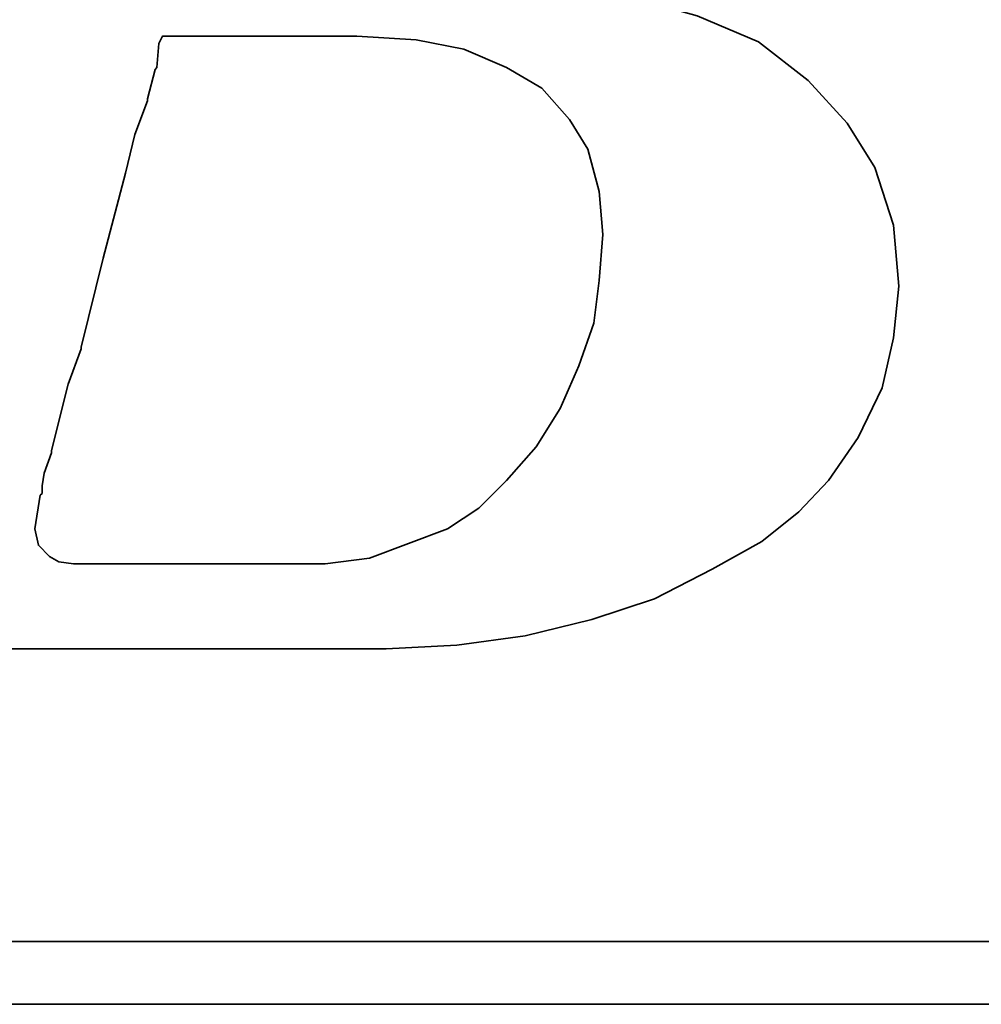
# Model space of a CAD drawing. Header units: millimetres. Extents: x 1 to 148, y 172 to 247.
# Tile 26 of 48: x 114.574 to 115.463, y 208.561 to 209.47. Entities that reach past the tile are written whole.
import ezdxf

# ---------------------------------------------------------------- set-up
doc = ezdxf.new("R2010")
doc.units = ezdxf.units.MM
doc.layers.add('DIM', color=4, linetype='CONTINUOUS')
doc.layers.add('layer 1', color=7, linetype='CONTINUOUS')

# ---------------------------------------------------------------- blocks, each defined once
blk = doc.blocks.new('TBI MOTION logo(完整正式版)')
at = {"layer": 'layer 1', "color": 22, "lineweight": 35}
for points, knots in [([(-64.65375, -6.86375), (-64.65375, -6.86375), (-64.84375, -7.29625), (-64.84375, -7.29625), (-64.84375, -7.29625), (-64.84375, -7.29625), (-64.86875, -7.34375), (-64.86875, -7.34375), (-64.86875, -7.34375), (-64.86875, -7.34375), (-64.86875, -7.36875), (-64.86875, -7.36875), (-64.86875, -7.36875), (-64.86875, -7.36875), (-65.15375, -7.65375), (-65.15375, -7.65375), (-65.15375, -7.65375), (-65.15375, -7.65375), (-65.17875, -7.65375), (-65.17875, -7.65375), (-65.17875, -7.65375), (-65.17875, -7.65375), (-65.20375, -7.67875), (-65.20375, -7.67875), (-65.20375, -7.67875), (-65.20375, -7.67875), (-65.58875, -7.87125), (-65.58875, -7.87125), (-65.58875, -7.87125), (-65.58875, -7.87125), (-65.63375, -7.87125), (-65.63375, -7.87125), (-65.63375, -7.87125), (-65.63375, -7.87125), (-65.65875, -7.89375), (-65.65875, -7.89375), (-65.65875, -7.89375), (-65.65875, -7.89375), (-66.09375, -7.94375), (-66.09375, -7.94375), (-66.09375, -7.94375), (-66.09375, -7.94375), (-66.11375, -7.94375), (-66.11375, -7.94375), (-66.11375, -7.94375), (-66.11375, -7.94375), (-66.16375, -7.94375), (-66.16375, -7.94375), (-66.16375, -7.94375), (-66.16375, -7.94375), (-66.30875, -7.94375), (-66.30875, -7.94375), (-66.30875, -7.94375), (-66.30875, -7.94375), (-66.69375, -7.94375), (-66.69375, -7.94375), (-66.69375, -7.94375), (-66.69375, -7.94375), (-67.07375, -7.94375), (-67.07375, -7.94375), (-67.07375, -7.94375), (-67.07375, -7.94375), (-67.12375, -7.94375), (-67.12375, -7.94375), (-67.12375, -7.94375), (-67.12375, -7.94375), (-67.12375, -7.96625), (-67.12375, -7.96625), (-67.12375, -7.96625), (-67.12375, -7.96625), (-67.14875, -7.99125), (-67.14875, -7.99125), (-67.14875, -7.99125), (-67.14875, -7.99125), (-67.24375, -8.34875), (-67.24375, -8.34875), (-67.24375, -8.34875), (-67.24375, -8.34875), (-67.31375, -8.68625), (-67.31375, -8.68625), (-67.31375, -8.68625), (-67.31375, -8.68625), (-67.26875, -8.68625), (-67.26875, -8.68625), (-67.26875, -8.68625), (-67.26875, -8.68625), (-67.07375, -8.68625), (-67.07375, -8.68625), (-67.07375, -8.68625), (-67.07375, -8.68625), (-66.54875, -8.68625), (-66.54875, -8.68625), (-66.54875, -8.68625), (-66.54875, -8.68625), (-65.82625, -8.68625), (-65.82625, -8.68625), (-65.82625, -8.68625), (-65.82625, -8.68625), (-65.01375, -8.68625), (-65.01375, -8.68625), (-65.01375, -8.68625), (-65.01375, -8.68625), (-64.05375, -8.68625), (-64.05375, -8.68625), (-64.05375, -8.68625), (-64.05375, -8.68625), (-62.08375, -8.68625), (-62.08375, -8.68625), (-62.08375, -8.68625), (-62.08375, -8.68625), (-60.06875, -8.68625), (-60.06875, -8.68625), (-60.06875, -8.68625), (-60.06875, -8.68625), (-59.10875, -8.68625), (-59.10875, -8.68625), (-59.10875, -8.68625), (-59.10875, -8.68625), (-58.29375, -8.68625), (-58.29375, -8.68625), (-58.29375, -8.68625), (-58.29375, -8.68625), (-57.57375, -8.68625), (-57.57375, -8.68625), (-57.57375, -8.68625), (-57.57375, -8.68625), (-57.04875, -8.68625), (-57.04875, -8.68625), (-57.04875, -8.68625), (-57.04875, -8.68625), (-56.85375, -8.68625), (-56.85375, -8.68625), (-56.85375, -8.68625), (-56.85375, -8.68625), (-56.70875, -8.68625), (-56.70875, -8.68625), (-56.70875, -8.68625), (-56.70875, -8.68625), (-56.61375, -8.68625), (-56.61375, -8.68625), (-56.61375, -8.68625), (-56.61375, -8.68625), (-56.56875, -8.68625), (-56.56875, -8.68625), (-56.56875, -8.68625), (-56.56875, -8.68625), (-55.65375, -8.63875), (-55.65375, -8.63875), (-55.65375, -8.63875), (-55.65375, -8.63875), (-54.76875, -8.51875), (-54.76875, -8.51875), (-54.76875, -8.51875), (-54.76875, -8.51875), (-53.90375, -8.30375), (-53.90375, -8.30375), (-53.90375, -8.30375), (-53.90375, -8.30375), (-53.08875, -8.03875), (-53.08875, -8.03875), (-53.08875, -8.03875), (-53.08875, -8.03875), (-52.34375, -7.65375), (-52.34375, -7.65375), (-52.34375, -7.65375), (-52.34375, -7.65375), (-51.69875, -7.29625), (-51.69875, -7.29625), (-51.69875, -7.29625), (-51.69875, -7.29625), (-51.21875, -6.91125), (-51.21875, -6.91125), (-51.21875, -6.91125), (-51.21875, -6.91125), (-50.83375, -6.50375), (-50.83375, -6.50375), (-50.83375, -6.50375), (-50.83375, -6.50375), (-50.44875, -5.94875), (-50.44875, -5.94875), (-50.44875, -5.94875), (-50.44875, -5.94875), (-50.13875, -5.30375), (-50.13875, -5.30375), (-50.13875, -5.30375), (-50.13875, -5.30375), (-49.99375, -4.65375), (-49.99375, -4.65375), (-49.99375, -4.65375), (-49.99375, -4.65375), (-49.92375, -3.98375), (-49.92375, -3.98375), (-49.92375, -3.98375), (-49.92375, -3.98375), (-49.99375, -3.19374), (-49.99375, -3.19374), (-49.99375, -3.19374), (-49.99375, -3.19374), (-50.23374, -2.44874), (-50.23374, -2.44874), (-50.23374, -2.44874), (-50.23374, -2.44874), (-50.59375, -1.87374), (-50.59375, -1.87374), (-50.59375, -1.87374), (-50.59375, -1.87374), (-51.09875, -1.31874), (-51.09875, -1.31874), (-51.09875, -1.31874), (-51.09875, -1.31874), (-51.74375, -0.81875), (-51.74375, -0.81875), (-51.74375, -0.81875), (-51.74375, -0.81875), (-52.53875, -0.48125), (-52.53875, -0.48125), (-52.53875, -0.48125), (-52.53875, -0.48125), (-53.47375, -0.21875), (-53.47375, -0.21875), (-53.47375, -0.21875), (-53.47375, -0.21875), (-54.52875, -0.04874), (-54.52875, -0.04874), (-54.52875, -0.04874), (-54.52875, -0.04874), (-55.65375, 0.12125), (-55.65375, 0.12125), (-55.65375, 0.12125), (-55.65375, 0.12125), (-54.50375, 0.28624), (-54.50375, 0.28624), (-54.50375, 0.28624), (-54.50375, 0.28624), (-53.83375, 0.38124), (-53.83375, 0.38124), (-53.83375, 0.38124), (-53.83375, 0.38124), (-53.18375, 0.50125), (-53.18375, 0.50125), (-53.18375, 0.50125), (-53.18375, 0.50125), (-52.55875, 0.66874), (-52.55875, 0.66874), (-52.55875, 0.66874), (-52.55875, 0.66874), (-52.03375, 0.86124), (-52.03375, 0.86124), (-52.03375, 0.86124), (-52.03375, 0.86124), (-51.50374, 1.03124), (-51.50374, 1.03124), (-51.50374, 1.03124), (-51.50374, 1.03124), (-51.09875, 1.27125), (-51.09875, 1.27125), (-51.09875, 1.27125), (-51.09875, 1.27125), (-50.71375, 1.48624), (-50.71375, 1.48624), (-50.71375, 1.48624), (-50.71375, 1.48624), (-50.37625, 1.77625), (-50.37625, 1.77625), (-50.37625, 1.77625), (-50.37625, 1.77625), (-49.82375, 2.37625), (-49.82375, 2.37625), (-49.82375, 2.37625), (-49.82375, 2.37625), (-49.41875, 2.99625), (-49.41875, 2.99625), (-49.41875, 2.99625), (-49.41875, 2.99625), (-49.22375, 3.76625), (-49.22375, 3.76625), (-49.22375, 3.76625), (-49.22375, 3.76625), (-49.15375, 4.50874), (-49.15375, 4.50874), (-49.15375, 4.50874), (-49.15375, 4.50874), (-49.20375, 5.25125), (-49.20375, 5.25125), (-49.20375, 5.25125), (-49.20375, 5.25125), (-49.41875, 5.92625), (-49.41875, 5.92625), (-49.41875, 5.92625), (-49.41875, 5.92625), (-49.77875, 6.47625), (-49.77875, 6.47625), (-49.77875, 6.47625), (-49.77875, 6.47625), (-50.33125, 7.02624), (-50.33125, 7.02624), (-50.33125, 7.02624), (-50.33125, 7.02624), (-51.00125, 7.43625), (-51.00125, 7.43625), (-51.00125, 7.43625), (-51.00125, 7.43625), (-51.79375, 7.72625), (-51.79375, 7.72625), (-51.79375, 7.72625), (-51.79375, 7.72625), (-52.72875, 7.89124), (-52.72875, 7.89124), (-52.72875, 7.89124), (-52.72875, 7.89124), (-53.83375, 7.98625), (-53.83375, 7.98625), (-53.83375, 7.98625), (-53.83375, 7.98625), (-53.92875, 7.98625), (-53.92875, 7.98625), (-53.92875, 7.98625), (-53.92875, 7.98625), (-54.26375, 7.98625), (-54.26375, 7.98625), (-54.26375, 7.98625), (-54.26375, 7.98625), (-54.74375, 7.98625), (-54.74375, 7.98625), (-54.74375, 7.98625), (-54.74375, 7.98625), (-55.36875, 7.98625), (-55.36875, 7.98625), (-55.36875, 7.98625), (-55.36875, 7.98625), (-56.13375, 7.98625), (-56.13375, 7.98625), (-56.13375, 7.98625), (-56.13375, 7.98625), (-56.94875, 7.98625), (-56.94875, 7.98625), (-56.94875, 7.98625), (-56.94875, 7.98625), (-58.77625, 7.98625), (-58.77625, 7.98625), (-58.77625, 7.98625), (-58.77625, 7.98625), (-60.59875, 7.98625), (-60.59875, 7.98625), (-60.59875, 7.98625), (-60.59875, 7.98625), (-61.41375, 7.98625), (-61.41375, 7.98625), (-61.41375, 7.98625), (-61.41375, 7.98625), (-62.17875, 7.98625), (-62.17875, 7.98625), (-62.17875, 7.98625), (-62.17875, 7.98625), (-62.80375, 7.98625), (-62.80375, 7.98625), (-62.80375, 7.98625), (-62.80375, 7.98625), (-63.30625, 7.98625), (-63.30625, 7.98625), (-63.30625, 7.98625), (-63.30625, 7.98625), (-63.57375, 7.98625), (-63.57375, 7.98625), (-63.57375, 7.98625), (-63.57375, 7.98625), (-63.57375, 7.96375), (-63.57375, 7.96375), (-63.57375, 7.96375), (-63.57375, 7.96375), (-63.59875, 7.94125), (-63.59875, 7.94125), (-63.59875, 7.94125), (-63.59875, 7.94125), (-63.69375, 7.55625), (-63.69375, 7.55625), (-63.69375, 7.55625), (-63.69375, 7.55625), (-63.76375, 7.24624), (-63.76375, 7.24624), (-63.76375, 7.24624), (-63.76375, 7.24624), (-63.23875, 7.24624), (-63.23875, 7.24624), (-63.23875, 7.24624), (-63.23875, 7.24624), (-62.75875, 7.24624), (-62.75875, 7.24624), (-62.75875, 7.24624), (-62.75875, 7.24624), (-62.61125, 7.24624), (-62.61125, 7.24624), (-62.61125, 7.24624), (-62.61125, 7.24624), (-62.56625, 7.24624), (-62.56625, 7.24624), (-62.56625, 7.24624), (-62.56625, 7.24624), (-62.22875, 7.24624), (-62.22875, 7.24624), (-62.22875, 7.24624), (-62.22875, 7.24624), (-62.20375, 7.24624), (-62.20375, 7.24624), (-62.20375, 7.24624), (-62.20375, 7.24624), (-62.17875, 7.21875), (-62.17875, 7.21875), (-62.17875, 7.21875), (-62.17875, 7.21875), (-61.96375, 7.17125), (-61.96375, 7.17125), (-61.96375, 7.17125), (-61.96375, 7.17125), (-61.72375, 7.12624), (-61.72375, 7.12624), (-61.72375, 7.12624), (-61.72375, 7.12624), (-61.70375, 7.12624), (-61.70375, 7.12624), (-61.70375, 7.12624), (-61.70375, 7.12624), (-61.55875, 7.07624), (-61.55875, 7.07624), (-61.55875, 7.07624), (-61.55875, 7.07624), (-61.50875, 7.07624), (-61.50875, 7.07624), (-61.50875, 7.07624), (-61.50875, 7.07624), (-61.48375, 7.02624), (-61.48375, 7.02624), (-61.48375, 7.02624), (-61.48375, 7.02624), (-61.31875, 6.83375), (-61.31875, 6.83375), (-61.31875, 6.83375), (-61.31875, 6.83375), (-61.29375, 6.81125), (-61.29375, 6.81125), (-61.29375, 6.81125), (-61.29375, 6.81125), (-61.29375, 6.78625), (-61.29375, 6.78625), (-61.29375, 6.78625), (-61.29375, 6.78625), (-61.19875, 6.50124), (-61.19875, 6.50124), (-61.19875, 6.50124), (-61.19875, 6.50124), (-61.17375, 6.45124), (-61.17375, 6.45124), (-61.17375, 6.45124), (-61.17375, 6.45124), (-61.19875, 6.40625), (-61.19875, 6.40625), (-61.19875, 6.40625), (-61.19875, 6.40625), (-61.26875, 5.99624), (-61.26875, 5.99624), (-61.26875, 5.99624), (-61.26875, 5.99624), (-61.26875, 5.85125), (-61.26875, 5.85125), (-61.26875, 5.85125), (-61.26875, 5.85125), (-61.26875, 5.82625), (-61.26875, 5.82625), (-61.26875, 5.82625), (-61.26875, 5.82625), (-61.29375, 5.80625), (-61.29375, 5.80625), (-61.29375, 5.80625), (-61.29375, 5.80625), (-61.34125, 5.66125), (-61.34125, 5.66125), (-61.34125, 5.66125), (-61.34125, 5.66125), (-61.41375, 5.44625), (-61.41375, 5.44625), (-61.41375, 5.44625), (-61.41375, 5.44625), (-61.48375, 5.15625), (-61.48375, 5.15625), (-61.48375, 5.15625), (-61.48375, 5.15625), (-61.58375, 4.82124), (-61.58375, 4.82124), (-61.58375, 4.82124), (-61.58375, 4.82124), (-61.79875, 4.00375), (-61.79875, 4.00375), (-61.79875, 4.00375), (-61.79875, 4.00375), (-62.05875, 2.99625), (-62.05875, 2.99625), (-62.05875, 2.99625), (-62.05875, 2.99625), (-62.34875, 1.91625), (-62.34875, 1.91625), (-62.34875, 1.91625), (-62.34875, 1.91625), (-62.97375, -0.41124), (-62.97375, -0.41124), (-62.97375, -0.41124), (-62.97375, -0.41124), (-63.59875, -2.75875), (-63.59875, -2.75875), (-63.59875, -2.75875), (-63.59875, -2.75875), (-63.88375, -3.86374), (-63.88375, -3.86374), (-63.88375, -3.86374), (-63.88375, -3.86374), (-64.14875, -4.82374), (-64.14875, -4.82374), (-64.14875, -4.82374), (-64.14875, -4.82374), (-64.36375, -5.64125), (-64.36375, -5.64125), (-64.36375, -5.64125), (-64.36375, -5.64125), (-64.43625, -5.97625), (-64.43625, -5.97625), (-64.43625, -5.97625), (-64.43625, -5.97625), (-64.50875, -6.28625), (-64.50875, -6.28625), (-64.50875, -6.28625), (-64.50875, -6.28625), (-64.50875, -6.30875), (-64.50875, -6.30875), (-64.50875, -6.30875), (-64.50875, -6.30875), (-64.57875, -6.50375), (-64.57875, -6.50375), (-64.57875, -6.50375), (-64.57875, -6.50375), (-64.62875, -6.69625), (-64.62875, -6.69625), (-64.62875, -6.69625), (-64.62875, -6.69625), (-64.62875, -6.76875), (-64.62875, -6.76875), (-64.62875, -6.76875), (-64.62875, -6.76875), (-64.62875, -6.81375), (-64.62875, -6.81375), (-64.62875, -6.81375), (-64.62875, -6.81375), (-64.62875, -6.83875), (-64.62875, -6.83875), (-64.62875, -6.83875), (-64.62875, -6.83875), (-64.65375, -6.86375), (-64.65375, -6.86375)], [0, 0, 0, 0, 0.00719424, 0.00719424, 0.00719424, 0.00719424, 0.01438849, 0.01438849, 0.01438849, 0.01438849, 0.02158273, 0.02158273, 0.02158273, 0.02158273, 0.02877698, 0.02877698, 0.02877698, 0.02877698, 0.03597122, 0.03597122, 0.03597122, 0.03597122, 0.04316547, 0.04316547, 0.04316547, 0.04316547, 0.05035971, 0.05035971, 0.05035971, 0.05035971, 0.05755396, 0.05755396, 0.05755396, 0.05755396, 0.0647482, 0.0647482, 0.0647482, 0.0647482, 0.07194245, 0.07194245, 0.07194245, 0.07194245, 0.07913669, 0.07913669, 0.07913669, 0.07913669, 0.08633094, 0.08633094, 0.08633094, 0.08633094, 0.09352518, 0.09352518, 0.09352518, 0.09352518, 0.10071942, 0.10071942, 0.10071942, 0.10071942, 0.10791367, 0.10791367, 0.10791367, 0.10791367, 0.11510791, 0.11510791, 0.11510791, 0.11510791, 0.12230216, 0.12230216, 0.12230216, 0.12230216, 0.1294964, 0.1294964, 0.1294964, 0.1294964, 0.13669065, 0.13669065, 0.13669065, 0.13669065, 0.14388489, 0.14388489, 0.14388489, 0.14388489, 0.15107914, 0.15107914, 0.15107914, 0.15107914, 0.15827338, 0.15827338, 0.15827338, 0.15827338, 0.16546763, 0.16546763, 0.16546763, 0.16546763, 0.17266187, 0.17266187, 0.17266187, 0.17266187, 0.17985612, 0.17985612, 0.17985612, 0.17985612, 0.18705036, 0.18705036, 0.18705036, 0.18705036, 0.1942446, 0.1942446, 0.1942446, 0.1942446, 0.20143885, 0.20143885, 0.20143885, 0.20143885, 0.20863309, 0.20863309, 0.20863309, 0.20863309, 0.21582734, 0.21582734, 0.21582734, 0.21582734, 0.22302158, 0.22302158, 0.22302158, 0.22302158, 0.23021583, 0.23021583, 0.23021583, 0.23021583, 0.23741007, 0.23741007, 0.23741007, 0.23741007, 0.24460432, 0.24460432, 0.24460432, 0.24460432, 0.25179856, 0.25179856, 0.25179856, 0.25179856, 0.25899281, 0.25899281, 0.25899281, 0.25899281, 0.26618705, 0.26618705, 0.26618705, 0.26618705, 0.27338129, 0.27338129, 0.27338129, 0.27338129, 0.28057554, 0.28057554, 0.28057554, 0.28057554, 0.28776978, 0.28776978, 0.28776978, 0.28776978, 0.29496403, 0.29496403, 0.29496403, 0.29496403, 0.30215827, 0.30215827, 0.30215827, 0.30215827, 0.30935252, 0.30935252, 0.30935252, 0.30935252, 0.31654676, 0.31654676, 0.31654676, 0.31654676, 0.32374101, 0.32374101, 0.32374101, 0.32374101, 0.33093525, 0.33093525, 0.33093525, 0.33093525, 0.3381295, 0.3381295, 0.3381295, 0.3381295, 0.34532374, 0.34532374, 0.34532374, 0.34532374, 0.35251799, 0.35251799, 0.35251799, 0.35251799, 0.35971223, 0.35971223, 0.35971223, 0.35971223, 0.36690647, 0.36690647, 0.36690647, 0.36690647, 0.37410072, 0.37410072, 0.37410072, 0.37410072, 0.38129496, 0.38129496, 0.38129496, 0.38129496, 0.38848921, 0.38848921, 0.38848921, 0.38848921, 0.39568345, 0.39568345, 0.39568345, 0.39568345, 0.4028777, 0.4028777, 0.4028777, 0.4028777, 0.41007194, 0.41007194, 0.41007194, 0.41007194, 0.41726619, 0.41726619, 0.41726619, 0.41726619, 0.42446043, 0.42446043, 0.42446043, 0.42446043, 0.43165468, 0.43165468, 0.43165468, 0.43165468, 0.43884892, 0.43884892, 0.43884892, 0.43884892, 0.44604317, 0.44604317, 0.44604317, 0.44604317, 0.45323741, 0.45323741, 0.45323741, 0.45323741, 0.46043165, 0.46043165, 0.46043165, 0.46043165, 0.4676259, 0.4676259, 0.4676259, 0.4676259, 0.47482014, 0.47482014, 0.47482014, 0.47482014, 0.48201439, 0.48201439, 0.48201439, 0.48201439, 0.48920863, 0.48920863, 0.48920863, 0.48920863, 0.49640288, 0.49640288, 0.49640288, 0.49640288, 0.50359712, 0.50359712, 0.50359712, 0.50359712, 0.51079137, 0.51079137, 0.51079137, 0.51079137, 0.51798561, 0.51798561, 0.51798561, 0.51798561, 0.52517986, 0.52517986, 0.52517986, 0.52517986, 0.5323741, 0.5323741, 0.5323741, 0.5323741, 0.53956835, 0.53956835, 0.53956835, 0.53956835, 0.54676259, 0.54676259, 0.54676259, 0.54676259, 0.55395683, 0.55395683, 0.55395683, 0.55395683, 0.56115108, 0.56115108, 0.56115108, 0.56115108, 0.56834532, 0.56834532, 0.56834532, 0.56834532, 0.57553957, 0.57553957, 0.57553957, 0.57553957, 0.58273381, 0.58273381, 0.58273381, 0.58273381, 0.58992806, 0.58992806, 0.58992806, 0.58992806, 0.5971223, 0.5971223, 0.5971223, 0.5971223, 0.60431655, 0.60431655, 0.60431655, 0.60431655, 0.61151079, 0.61151079, 0.61151079, 0.61151079, 0.61870504, 0.61870504, 0.61870504, 0.61870504, 0.62589928, 0.62589928, 0.62589928, 0.62589928, 0.63309353, 0.63309353, 0.63309353, 0.63309353, 0.64028777, 0.64028777, 0.64028777, 0.64028777, 0.64748201, 0.64748201, 0.64748201, 0.64748201, 0.65467626, 0.65467626, 0.65467626, 0.65467626, 0.6618705, 0.6618705, 0.6618705, 0.6618705, 0.66906475, 0.66906475, 0.66906475, 0.66906475, 0.67625899, 0.67625899, 0.67625899, 0.67625899, 0.68345324, 0.68345324, 0.68345324, 0.68345324, 0.69064748, 0.69064748, 0.69064748, 0.69064748, 0.69784173, 0.69784173, 0.69784173, 0.69784173, 0.70503597, 0.70503597, 0.70503597, 0.70503597, 0.71223022, 0.71223022, 0.71223022, 0.71223022, 0.71942446, 0.71942446, 0.71942446, 0.71942446, 0.72661871, 0.72661871, 0.72661871, 0.72661871, 0.73381295, 0.73381295, 0.73381295, 0.73381295, 0.74100719, 0.74100719, 0.74100719, 0.74100719, 0.74820144, 0.74820144, 0.74820144, 0.74820144, 0.75539568, 0.75539568, 0.75539568, 0.75539568, 0.76258993, 0.76258993, 0.76258993, 0.76258993, 0.76978417, 0.76978417, 0.76978417, 0.76978417, 0.77697842, 0.77697842, 0.77697842, 0.77697842, 0.78417266, 0.78417266, 0.78417266, 0.78417266, 0.79136691, 0.79136691, 0.79136691, 0.79136691, 0.79856115, 0.79856115, 0.79856115, 0.79856115, 0.8057554, 0.8057554, 0.8057554, 0.8057554, 0.81294964, 0.81294964, 0.81294964, 0.81294964, 0.82014388, 0.82014388, 0.82014388, 0.82014388, 0.82733813, 0.82733813, 0.82733813, 0.82733813, 0.83453237, 0.83453237, 0.83453237, 0.83453237, 0.84172662, 0.84172662, 0.84172662, 0.84172662, 0.84892086, 0.84892086, 0.84892086, 0.84892086, 0.85611511, 0.85611511, 0.85611511, 0.85611511, 0.86330935, 0.86330935, 0.86330935, 0.86330935, 0.8705036, 0.8705036, 0.8705036, 0.8705036, 0.87769784, 0.87769784, 0.87769784, 0.87769784, 0.88489209, 0.88489209, 0.88489209, 0.88489209, 0.89208633, 0.89208633, 0.89208633, 0.89208633, 0.89928058, 0.89928058, 0.89928058, 0.89928058, 0.90647482, 0.90647482, 0.90647482, 0.90647482, 0.91366906, 0.91366906, 0.91366906, 0.91366906, 0.92086331, 0.92086331, 0.92086331, 0.92086331, 0.92805755, 0.92805755, 0.92805755, 0.92805755, 0.9352518, 0.9352518, 0.9352518, 0.9352518, 0.94244604, 0.94244604, 0.94244604, 0.94244604, 0.94964029, 0.94964029, 0.94964029, 0.94964029, 0.95683453, 0.95683453, 0.95683453, 0.95683453, 0.96402878, 0.96402878, 0.96402878, 0.96402878, 0.97122302, 0.97122302, 0.97122302, 0.97122302, 0.97841727, 0.97841727, 0.97841727, 0.97841727, 0.98561151, 0.98561151, 0.98561151, 0.98561151, 0.99280576, 0.99280576, 0.99280576, 0.99280576, 1, 1, 1, 1]), ([(-61.03125, -6.57375), (-61.03125, -6.57375), (-61.03125, -6.67125), (-61.03125, -6.67125), (-61.03125, -6.67125), (-61.03125, -6.67125), (-61.05375, -6.69625), (-61.05375, -6.69625), (-61.05375, -6.69625), (-61.05375, -6.69625), (-61.12375, -7.12875), (-61.12375, -7.12875), (-61.12375, -7.12875), (-61.12375, -7.12875), (-61.07875, -7.34375), (-61.07875, -7.34375), (-61.07875, -7.34375), (-61.07875, -7.34375), (-60.93375, -7.48875), (-60.93375, -7.48875), (-60.93375, -7.48875), (-60.93375, -7.48875), (-60.81375, -7.55625), (-60.81375, -7.55625), (-60.81375, -7.55625), (-60.81375, -7.55625), (-60.62375, -7.58375), (-60.62375, -7.58375), (-60.62375, -7.58375), (-60.62375, -7.58375), (-60.30875, -7.58375), (-60.30875, -7.58375), (-60.30875, -7.58375), (-60.30875, -7.58375), (-59.97375, -7.58375), (-59.97375, -7.58375), (-59.97375, -7.58375), (-59.97375, -7.58375), (-59.87875, -7.58375), (-59.87875, -7.58375), (-59.87875, -7.58375), (-59.87875, -7.58375), (-59.63625, -7.58375), (-59.63625, -7.58375), (-59.63625, -7.58375), (-59.63625, -7.58375), (-58.96875, -7.58375), (-58.96875, -7.58375), (-58.96875, -7.58375), (-58.96875, -7.58375), (-58.29375, -7.58375), (-58.29375, -7.58375), (-58.29375, -7.58375), (-58.29375, -7.58375), (-58.05375, -7.58375), (-58.05375, -7.58375), (-58.05375, -7.58375), (-58.05375, -7.58375), (-57.98375, -7.58375), (-57.98375, -7.58375), (-57.98375, -7.58375), (-57.98375, -7.58375), (-57.35875, -7.58375), (-57.35875, -7.58375), (-57.35875, -7.58375), (-57.35875, -7.58375), (-56.78375, -7.50875), (-56.78375, -7.50875), (-56.78375, -7.50875), (-56.78375, -7.50875), (-56.27875, -7.31875), (-56.27875, -7.31875), (-56.27875, -7.31875), (-56.27875, -7.31875), (-55.77375, -7.12875), (-55.77375, -7.12875), (-55.77375, -7.12875), (-55.77375, -7.12875), (-55.36875, -6.86375), (-55.36875, -6.86375), (-55.36875, -6.86375), (-55.36875, -6.86375), (-55.00875, -6.50375), (-55.00875, -6.50375), (-55.00875, -6.50375), (-55.00875, -6.50375), (-54.62375, -6.06875), (-54.62375, -6.06875), (-54.62375, -6.06875), (-54.62375, -6.06875), (-54.31375, -5.56875), (-54.31375, -5.56875), (-54.31375, -5.56875), (-54.31375, -5.56875), (-54.07375, -5.01625), (-54.07375, -5.01625), (-54.07375, -5.01625), (-54.07375, -5.01625), (-53.87875, -4.46374), (-53.87875, -4.46374), (-53.87875, -4.46374), (-53.87875, -4.46374), (-53.80875, -3.91375), (-53.80875, -3.91375), (-53.80875, -3.91375), (-53.80875, -3.91375), (-53.75875, -3.31375), (-53.75875, -3.31375), (-53.75875, -3.31375), (-53.75875, -3.31375), (-53.80875, -2.75875), (-53.80875, -2.75875), (-53.80875, -2.75875), (-53.80875, -2.75875), (-53.95375, -2.20875), (-53.95375, -2.20875), (-53.95375, -2.20875), (-53.95375, -2.20875), (-54.19375, -1.82625), (-54.19375, -1.82625), (-54.19375, -1.82625), (-54.19375, -1.82625), (-54.55375, -1.41875), (-54.55375, -1.41875), (-54.55375, -1.41875), (-54.55375, -1.41875), (-55.00875, -1.15125), (-55.00875, -1.15125), (-55.00875, -1.15125), (-55.00875, -1.15125), (-55.56125, -0.91375), (-55.56125, -0.91375), (-55.56125, -0.91375), (-55.56125, -0.91375), (-56.18125, -0.79375), (-56.18125, -0.79375), (-56.18125, -0.79375), (-56.18125, -0.79375), (-56.94875, -0.74374), (-56.94875, -0.74374), (-56.94875, -0.74374), (-56.94875, -0.74374), (-56.99875, -0.74374), (-56.99875, -0.74374), (-56.99875, -0.74374), (-56.99875, -0.74374), (-57.09375, -0.74374), (-57.09375, -0.74374), (-57.09375, -0.74374), (-57.09375, -0.74374), (-57.38375, -0.74374), (-57.38375, -0.74374), (-57.38375, -0.74374), (-57.38375, -0.74374), (-57.76875, -0.74374), (-57.76875, -0.74374), (-57.76875, -0.74374), (-57.76875, -0.74374), (-58.24625, -0.74374), (-58.24625, -0.74374), (-58.24625, -0.74374), (-58.24625, -0.74374), (-58.72875, -0.74374), (-58.72875, -0.74374), (-58.72875, -0.74374), (-58.72875, -0.74374), (-59.20875, -0.74374), (-59.20875, -0.74374), (-59.20875, -0.74374), (-59.20875, -0.74374), (-59.46875, -0.74374), (-59.46875, -0.74374), (-59.46875, -0.74374), (-59.46875, -0.74374), (-59.51625, -0.83875), (-59.51625, -0.83875), (-59.51625, -0.83875), (-59.51625, -0.83875), (-59.54375, -1.15125), (-59.54375, -1.15125), (-59.54375, -1.15125), (-59.54375, -1.15125), (-59.56375, -1.17874), (-59.56375, -1.17874), (-59.56375, -1.17874), (-59.56375, -1.17874), (-59.66375, -1.55875), (-59.66375, -1.55875), (-59.66375, -1.55875), (-59.66375, -1.55875), (-59.66375, -1.58375), (-59.66375, -1.58375), (-59.66375, -1.58375), (-59.66375, -1.58375), (-59.82875, -2.01874), (-59.82875, -2.01874), (-59.82875, -2.01874), (-59.82875, -2.01874), (-59.94875, -2.52125), (-59.94875, -2.52125), (-59.94875, -2.52125), (-59.94875, -2.52125), (-60.23875, -3.62375), (-60.23875, -3.62375), (-60.23875, -3.62375), (-60.23875, -3.62375), (-60.52375, -4.77624), (-60.52375, -4.77624), (-60.52375, -4.77624), (-60.52375, -4.77624), (-60.52375, -4.79874), (-60.52375, -4.79874), (-60.52375, -4.79874), (-60.52375, -4.79874), (-60.69125, -5.25375), (-60.69125, -5.25375), (-60.69125, -5.25375), (-60.69125, -5.25375), (-60.81375, -5.73625), (-60.81375, -5.73625), (-60.81375, -5.73625), (-60.81375, -5.73625), (-60.90875, -6.11875), (-60.90875, -6.11875), (-60.90875, -6.11875), (-60.90875, -6.11875), (-60.90875, -6.14375), (-60.90875, -6.14375), (-60.90875, -6.14375), (-60.90875, -6.14375), (-61.00375, -6.40875), (-61.00375, -6.40875), (-61.00375, -6.40875), (-61.00375, -6.40875), (-61.03125, -6.57375), (-61.03125, -6.57375)], [0, 0, 0, 0, 0.01694915, 0.01694915, 0.01694915, 0.01694915, 0.03389831, 0.03389831, 0.03389831, 0.03389831, 0.05084746, 0.05084746, 0.05084746, 0.05084746, 0.06779661, 0.06779661, 0.06779661, 0.06779661, 0.08474576, 0.08474576, 0.08474576, 0.08474576, 0.10169492, 0.10169492, 0.10169492, 0.10169492, 0.11864407, 0.11864407, 0.11864407, 0.11864407, 0.13559322, 0.13559322, 0.13559322, 0.13559322, 0.15254237, 0.15254237, 0.15254237, 0.15254237, 0.16949153, 0.16949153, 0.16949153, 0.16949153, 0.18644068, 0.18644068, 0.18644068, 0.18644068, 0.20338983, 0.20338983, 0.20338983, 0.20338983, 0.22033898, 0.22033898, 0.22033898, 0.22033898, 0.23728814, 0.23728814, 0.23728814, 0.23728814, 0.25423729, 0.25423729, 0.25423729, 0.25423729, 0.27118644, 0.27118644, 0.27118644, 0.27118644, 0.28813559, 0.28813559, 0.28813559, 0.28813559, 0.30508475, 0.30508475, 0.30508475, 0.30508475, 0.3220339, 0.3220339, 0.3220339, 0.3220339, 0.33898305, 0.33898305, 0.33898305, 0.33898305, 0.3559322, 0.3559322, 0.3559322, 0.3559322, 0.37288136, 0.37288136, 0.37288136, 0.37288136, 0.38983051, 0.38983051, 0.38983051, 0.38983051, 0.40677966, 0.40677966, 0.40677966, 0.40677966, 0.42372881, 0.42372881, 0.42372881, 0.42372881, 0.44067797, 0.44067797, 0.44067797, 0.44067797, 0.45762712, 0.45762712, 0.45762712, 0.45762712, 0.47457627, 0.47457627, 0.47457627, 0.47457627, 0.49152542, 0.49152542, 0.49152542, 0.49152542, 0.50847458, 0.50847458, 0.50847458, 0.50847458, 0.52542373, 0.52542373, 0.52542373, 0.52542373, 0.54237288, 0.54237288, 0.54237288, 0.54237288, 0.55932203, 0.55932203, 0.55932203, 0.55932203, 0.57627119, 0.57627119, 0.57627119, 0.57627119, 0.59322034, 0.59322034, 0.59322034, 0.59322034, 0.61016949, 0.61016949, 0.61016949, 0.61016949, 0.62711864, 0.62711864, 0.62711864, 0.62711864, 0.6440678, 0.6440678, 0.6440678, 0.6440678, 0.66101695, 0.66101695, 0.66101695, 0.66101695, 0.6779661, 0.6779661, 0.6779661, 0.6779661, 0.69491525, 0.69491525, 0.69491525, 0.69491525, 0.71186441, 0.71186441, 0.71186441, 0.71186441, 0.72881356, 0.72881356, 0.72881356, 0.72881356, 0.74576271, 0.74576271, 0.74576271, 0.74576271, 0.76271186, 0.76271186, 0.76271186, 0.76271186, 0.77966102, 0.77966102, 0.77966102, 0.77966102, 0.79661017, 0.79661017, 0.79661017, 0.79661017, 0.81355932, 0.81355932, 0.81355932, 0.81355932, 0.83050847, 0.83050847, 0.83050847, 0.83050847, 0.84745763, 0.84745763, 0.84745763, 0.84745763, 0.86440678, 0.86440678, 0.86440678, 0.86440678, 0.88135593, 0.88135593, 0.88135593, 0.88135593, 0.89830508, 0.89830508, 0.89830508, 0.89830508, 0.91525424, 0.91525424, 0.91525424, 0.91525424, 0.93220339, 0.93220339, 0.93220339, 0.93220339, 0.94915254, 0.94915254, 0.94915254, 0.94915254, 0.96610169, 0.96610169, 0.96610169, 0.96610169, 0.98305085, 0.98305085, 0.98305085, 0.98305085, 1, 1, 1, 1]), ([(75.90875, -9.47875), (75.90875, -9.47875), (75.90875, -12.28625), (75.90875, -12.28625), (75.90875, -12.28625), (75.90875, -12.28625), (75.90875, -12.47875), (75.90875, -12.47875), (75.90875, -12.47875), (75.90875, -12.47875), (75.71625, -12.47875), (75.71625, -12.47875), (75.71625, -12.47875), (75.71625, -12.47875), (-88.32875, -12.47875), (-88.32875, -12.47875), (-88.32875, -12.47875), (-88.32875, -12.47875), (-88.32875, -13.29375), (-88.32875, -13.29375), (-88.32875, -13.29375), (-88.32875, -13.29375), (82.89125, -13.29375), (82.89125, -13.29375), (82.89125, -13.29375), (82.89125, -13.29375), (75.90875, -9.47875), (75.90875, -9.47875)], [0, 0, 0, 0, 0.14285714, 0.14285714, 0.14285714, 0.14285714, 0.28571429, 0.28571429, 0.28571429, 0.28571429, 0.42857143, 0.42857143, 0.42857143, 0.42857143, 0.57142857, 0.57142857, 0.57142857, 0.57142857, 0.71428571, 0.71428571, 0.71428571, 0.71428571, 0.85714286, 0.85714286, 0.85714286, 0.85714286, 1, 1, 1, 1])]:
    blk.add_open_spline(points, degree=3, knots=knots, dxfattribs=at)

msp = doc.modelspace()

# ---------------------------------------------------------------- block references
at = {"layer": 'DIM', "color": 7, "xscale": 0.0712799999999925, "yscale": 0.0712799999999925, "zscale": 0.0712799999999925}
msp.add_blockref('TBI MOTION logo(完整正式版)', (118.94529, 209.5082), dxfattribs=at)

doc.saveas('drawing.dxf')
